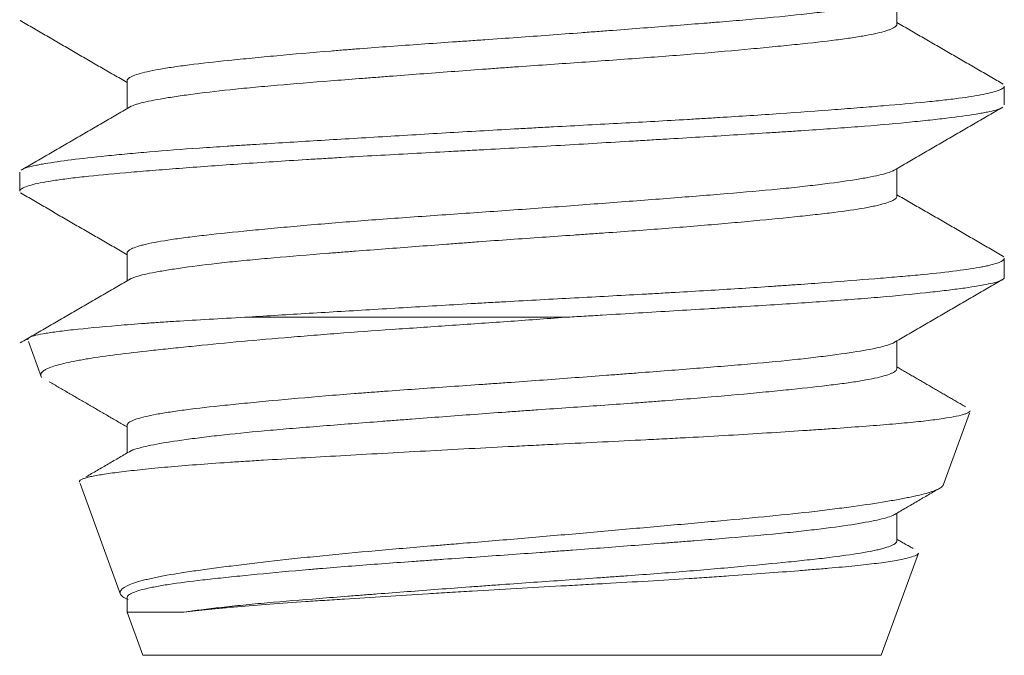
# Model space of a CAD drawing. Header units: millimetres. Extents: x 95 to 901, y 58 to 724.
# Tile 5 of 11: x 758.65 to 762.65, y 434.49 to 437.07. Entities that reach past the tile are written whole.
import ezdxf

# ---------------------------------------------------------------- set-up
doc = ezdxf.new("R2010")
doc.units = ezdxf.units.MM
doc.layers.add('1', color=7, linetype='Continuous', true_color=0xffffff)

msp = doc.modelspace()

# ---------------------------------------------------------------- linework, layer by layer
at = {"layer": '1', "color": 155, "linetype": 'Continuous', "lineweight": 18}
for p, q in [((762.2178, 437.0565), (762.2178, 437.1695)), ((758.6566, 437.072), (758.6613, 437.0683)), ((759.0898, 436.8265), (759.0898, 436.7134)), ((762.6538, 436.7281), (762.6538, 436.8045)), ((758.6538, 436.4549), (758.6538, 436.3784)), ((762.2178, 436.3568), (762.2178, 436.4696)), ((759.0898, 436.1261), (759.0898, 436.0135)), ((762.6505, 436.1115), (762.6458, 436.1149)), ((762.6538, 436.0282), (762.6538, 436.1049)), ((759.5683, 435.8652), (760.8702, 435.8652)), ((758.6895, 435.767), (758.7428, 435.6206)), ((762.2178, 435.6564), (762.2178, 435.7695)), ((762.4042, 435.1794), (762.512, 435.4758)), ((759.0898, 435.4266), (759.0898, 435.3135)), ((758.8998, 435.1892), (759.0639, 434.7384)), ((762.2178, 434.9568), (762.2178, 435.0695)), ((762.1538, 434.4915), (762.3046, 434.906)), ((759.0898, 434.7262), (759.0898, 434.6673)), ((759.0898, 434.6673), (759.1538, 434.4915)), ((759.0898, 434.6673), (759.321, 434.6673)), ((762.1538, 434.4915), (759.1538, 434.4915))]:
    msp.add_line(p, q, dxfattribs=at)
for points, knots in [([(762.2067, 437.1631), (762.2008, 437.1596), (762.1924, 437.1562), (762.1723, 437.1497), (762.1612, 437.1467), (762.1418, 437.1422), (762.1348, 437.1406), (762.1201, 437.1376), (762.1123, 437.136), (762.0713, 437.1283), (762.0321, 437.122), (761.9636, 437.1124), (761.9392, 437.1092), (761.9001, 437.1043), (761.8866, 437.1027), (761.8591, 437.0995), (761.8449, 437.0979), (761.7728, 437.0899), (761.7102, 437.0838), (761.6089, 437.0747), (761.5739, 437.0717), (761.5195, 437.0672), (761.501, 437.0656), (761.4636, 437.0626), (761.4447, 437.0611), (761.3495, 437.0535), (761.2704, 437.0474), (761.1475, 437.0379), (761.1059, 437.0347), (761.0423, 437.0299), (761.0209, 437.0283), (760.9779, 437.025), (760.9564, 437.0234), (760.8486, 437.0153), (760.7619, 437.0088), (760.6312, 436.9994), (760.5875, 436.9964), (760.5218, 436.9918), (760.4998, 436.9903), (760.456, 436.9872), (760.4342, 436.9857), (760.3259, 436.9782), (760.2413, 436.9723), (760.1173, 436.9632), (760.0765, 436.9601), (760.016, 436.9554), (759.9959, 436.9539), (759.9561, 436.9507), (759.9365, 436.9491), (759.8398, 436.9412), (759.7667, 436.9347), (759.6633, 436.9251), (759.6299, 436.9219), (759.5652, 436.9156), (759.5338, 436.9124), (759.4446, 436.9031), (759.3911, 436.8972), (759.3197, 436.8882), (759.2974, 436.8852), (759.2558, 436.8791), (759.2365, 436.876), (759.1841, 436.8666), (759.1563, 436.8603), (759.1249, 436.8507), (759.1119, 436.8458), (759.1029, 436.8409), (759.0978, 436.8377), (759.0957, 436.8361), (759.0912, 436.8317), (759.0898, 436.8289), (759.0898, 436.8262)], [0, 0, 0, 0, 0.031986, 0.031986, 0.059751, 0.059751, 0.073634, 0.073634, 0.087517, 0.087517, 0.143048, 0.143048, 0.170813, 0.170813, 0.184696, 0.184696, 0.198578, 0.198578, 0.254109, 0.254109, 0.281875, 0.281875, 0.295757, 0.295757, 0.30964, 0.30964, 0.365171, 0.365171, 0.392936, 0.392936, 0.406819, 0.406819, 0.420702, 0.420702, 0.476233, 0.476233, 0.503998, 0.503998, 0.517881, 0.517881, 0.531764, 0.531764, 0.587295, 0.587295, 0.61506, 0.61506, 0.628943, 0.628943, 0.642825, 0.642825, 0.698356, 0.698356, 0.726122, 0.726122, 0.753887, 0.753887, 0.809418, 0.809418, 0.837183, 0.837183, 0.864949, 0.864949, 0.92048, 0.92048, 0.948245, 0.962128, 0.962128, 0.976011, 0.976011, 1, 1, 1, 1]), ([(759.1035, 436.7214), (759.106, 436.7227), (759.1121, 436.7254), (759.1198, 436.7282), (759.1289, 436.7312), (759.1339, 436.7327), (759.161, 436.7402), (759.1894, 436.7461), (759.2417, 436.7553), (759.2704, 436.76), (759.3027, 436.7647), (759.3252, 436.7679), (759.3368, 436.7695), (759.3966, 436.7775), (759.4499, 436.7838), (759.5377, 436.7932), (759.5683, 436.7962), (759.6162, 436.8008), (759.6325, 436.8023), (759.6658, 436.8053), (759.6828, 436.8068), (759.7689, 436.8143), (759.8413, 436.8202), (759.9551, 436.8292), (760.0132, 436.8337), (760.0734, 436.8384), (760.1139, 436.8415), (760.1344, 436.8431), (760.2375, 436.8509), (760.3211, 436.8573), (760.4484, 436.8668), (760.5125, 436.8716), (760.5772, 436.8764), (760.6206, 436.8795), (760.6423, 436.8811), (760.7512, 436.8888), (760.8371, 436.8947), (761.0065, 436.9065), (761.09, 436.9124), (761.2544, 436.9245), (761.3332, 436.9307), (761.4837, 436.9432), (761.5556, 436.9495), (761.6409, 436.9575), (761.6577, 436.9591), (761.6906, 436.9623), (761.7067, 436.9639), (761.7539, 436.9685), (761.7841, 436.9716), (761.8707, 436.9806), (761.9231, 436.9865), (761.9818, 436.994), (761.9932, 436.9955), (762.0151, 436.9985), (762.0257, 437), (762.056, 437.0045), (762.0745, 437.0076), (762.1253, 437.0167), (762.1526, 437.023), (762.1784, 437.031), (762.1831, 437.0326), (762.1916, 437.0358), (762.1954, 437.0374), (762.2055, 437.0422), (762.2104, 437.0454), (762.2164, 437.0514), (762.2178, 437.0543), (762.2178, 437.0571)], [0, 0, 0, 0, 0.012104, 0.025858, 0.025858, 0.039613, 0.039613, 0.09463, 0.09463, 0.122139, 0.135893, 0.135893, 0.149648, 0.149648, 0.204665, 0.204665, 0.232174, 0.232174, 0.245929, 0.245929, 0.259683, 0.259683, 0.314701, 0.314701, 0.34221, 0.355964, 0.355964, 0.369718, 0.369718, 0.424736, 0.424736, 0.452245, 0.465999, 0.465999, 0.479754, 0.479754, 0.534771, 0.534771, 0.589789, 0.589789, 0.644806, 0.644806, 0.699824, 0.699824, 0.713578, 0.713578, 0.727333, 0.727333, 0.754842, 0.754842, 0.809859, 0.809859, 0.823614, 0.823614, 0.837368, 0.837368, 0.864877, 0.864877, 0.919894, 0.919894, 0.933649, 0.933649, 0.947403, 0.947403, 0.974912, 0.974912, 1, 1, 1, 1]), ([(758.6655, 436.467), (758.6709, 436.4696), (758.678, 436.4722), (758.6954, 436.4773), (758.7054, 436.4797), (758.723, 436.4835), (758.7293, 436.4847), (758.7426, 436.4873), (758.7497, 436.4885), (758.787, 436.4949), (758.8586, 436.5052), (758.9532, 436.5159), (759.0198, 436.5228), (759.0335, 436.5241), (759.0616, 436.5269), (759.1046, 436.531), (759.1502, 436.535), (759.2449, 436.543), (759.3125, 436.548), (759.4207, 436.5556), (759.4579, 436.5581), (759.5155, 436.5618), (759.535, 436.5631), (759.5743, 436.5656), (759.5942, 436.5668), (759.6942, 436.5731), (759.777, 436.5782), (759.9479, 436.5885), (760.0361, 436.5938), (760.1726, 436.602), (760.2183, 436.6048), (760.31, 436.6102), (760.356, 436.613), (760.4945, 436.6211), (760.5875, 436.6265), (760.7045, 436.633), (760.7279, 436.6343), (760.7748, 436.6368), (760.7984, 436.6381), (760.8688, 436.6419), (760.9154, 436.6444), (761.0538, 436.6518), (761.1446, 436.6567), (761.2783, 436.6642), (761.3225, 436.6667), (761.3882, 436.6706), (761.41, 436.6719), (761.4534, 436.6745), (761.475, 436.6758), (761.5816, 436.6824), (761.7448, 436.6931), (761.8939, 436.704), (762.0002, 436.7121), (762.0348, 436.7147), (762.1012, 436.72), (762.1331, 436.7225), (762.2248, 436.7301), (762.2808, 436.735), (762.3569, 436.7425), (762.381, 436.745), (762.4152, 436.7488), (762.4263, 436.7501), (762.4476, 436.7527), (762.4578, 436.754), (762.5072, 436.7604), (762.5404, 436.7657), (762.5945, 436.7764), (762.6154, 436.7818), (762.6335, 436.7887), (762.6367, 436.7901), (762.6423, 436.7928), (762.6495, 436.7969), (762.6529, 436.8009), (762.6537, 436.8041), (762.6538, 436.8046), (762.6538, 436.8052)], [0, 0, 0, 0, 0.024408, 0.024408, 0.047522, 0.047522, 0.059079, 0.059079, 0.070636, 0.070636, 0.116864, 0.163092, 0.163092, 0.174649, 0.174649, 0.186206, 0.20932, 0.20932, 0.255547, 0.255547, 0.278661, 0.278661, 0.290218, 0.290218, 0.301775, 0.301775, 0.348003, 0.348003, 0.394231, 0.394231, 0.417345, 0.417345, 0.440459, 0.440459, 0.486686, 0.486686, 0.498243, 0.498243, 0.5098, 0.5098, 0.532914, 0.532914, 0.579142, 0.579142, 0.602256, 0.602256, 0.613813, 0.613813, 0.62537, 0.62537, 0.671598, 0.717825, 0.717825, 0.740939, 0.740939, 0.764053, 0.764053, 0.810281, 0.810281, 0.833395, 0.833395, 0.844952, 0.844952, 0.856509, 0.856509, 0.902737, 0.902737, 0.948964, 0.948964, 0.960521, 0.960521, 0.972078, 0.995192, 0.995192, 1, 1, 1, 1]), ([(762.642, 436.716), (762.6363, 436.7132), (762.6286, 436.7104), (762.6095, 436.705), (762.5983, 436.7023), (762.5786, 436.6983), (762.5715, 436.6969), (762.5564, 436.6942), (762.5485, 436.6928), (762.5065, 436.6859), (762.4661, 436.6803), (762.3953, 436.6718), (762.37, 436.6689), (762.3295, 436.6645), (762.3156, 436.663), (762.2869, 436.6601), (762.272, 436.6586), (762.1962, 436.6512), (762.13, 436.6454), (761.9873, 436.6343), (761.9106, 436.6289), (761.8081, 436.6222), (761.7872, 436.6208), (761.745, 436.6181), (761.6811, 436.614), (761.6154, 436.61), (761.4816, 436.6018), (761.3892, 436.5962), (761.2697, 436.589), (761.2456, 436.5876), (761.197, 436.5846), (761.1724, 436.5832), (761.0987, 436.5788), (761.0493, 436.5758), (760.9008, 436.567), (760.801, 436.5611), (760.6502, 436.5526), (760.5997, 436.5498), (760.5237, 436.5456), (760.4983, 436.5443), (760.4478, 436.5416), (760.4227, 436.5402), (760.2975, 436.5335), (760.1992, 436.5282), (760.0545, 436.5202), (760.0067, 436.5175), (759.9357, 436.5133), (759.9121, 436.5119), (759.8652, 436.5091), (759.8419, 436.5077), (759.7267, 436.5006), (759.5509, 436.4891), (759.3915, 436.4773), (759.2972, 436.4701), (759.2786, 436.4686), (759.2423, 436.4658), (759.2245, 436.4644), (759.1722, 436.4602), (759.1389, 436.4575), (759.0435, 436.4494), (758.9858, 436.4441), (758.9213, 436.4373), (758.9088, 436.436), (758.8845, 436.4332), (758.8728, 436.4318), (758.8391, 436.4277), (758.8184, 436.4249), (758.7619, 436.4164), (758.7314, 436.4107), (758.6965, 436.4019), (758.6866, 436.399), (758.6746, 436.3945), (758.6711, 436.393), (758.6651, 436.3901), (758.6625, 436.3886), (758.6561, 436.384), (758.6538, 436.3809), (758.6538, 436.3779)], [0, 0, 0, 0, 0.025927, 0.025927, 0.050858, 0.050858, 0.063323, 0.063323, 0.075788, 0.075788, 0.125648, 0.125648, 0.150578, 0.150578, 0.163043, 0.163043, 0.175509, 0.175509, 0.225369, 0.225369, 0.275229, 0.275229, 0.287694, 0.287694, 0.30016, 0.32509, 0.32509, 0.37495, 0.37495, 0.387415, 0.387415, 0.39988, 0.39988, 0.424811, 0.424811, 0.474671, 0.474671, 0.499601, 0.499601, 0.512066, 0.512066, 0.524531, 0.524531, 0.574392, 0.574392, 0.599322, 0.599322, 0.611787, 0.611787, 0.624252, 0.624252, 0.674112, 0.723973, 0.723973, 0.736438, 0.736438, 0.748903, 0.748903, 0.773833, 0.773833, 0.823694, 0.823694, 0.836159, 0.836159, 0.848624, 0.848624, 0.873554, 0.873554, 0.923414, 0.923414, 0.948345, 0.948345, 0.96081, 0.96081, 0.973275, 0.973275, 1, 1, 1, 1]), ([(762.204, 436.4616), (762.2035, 436.4613), (762.2031, 436.4611), (762.1903, 436.4548), (762.1709, 436.4489), (762.1314, 436.4398), (762.1091, 436.4352), (762.0828, 436.4306), (762.0644, 436.4274), (762.0547, 436.4258), (762.0043, 436.4179), (761.9579, 436.4115), (761.8797, 436.4019), (761.8384, 436.397), (761.7937, 436.3923), (761.7632, 436.3891), (761.7476, 436.3876), (761.6677, 436.3798), (761.5995, 436.3738), (761.4912, 436.3648), (761.4541, 436.3618), (761.3778, 436.3557), (761.3385, 436.3527), (761.2179, 436.3433), (761.1356, 436.337), (760.9673, 436.3242), (760.8812, 436.3177), (760.7054, 436.3047), (760.618, 436.2985), (760.4445, 436.2864), (760.3582, 436.2805), (760.2298, 436.2714), (760.1877, 436.2684), (760.105, 436.2623), (760.0645, 436.2592), (759.9449, 436.2499), (759.8682, 436.2436), (759.776, 436.2355), (759.7579, 436.2338), (759.7223, 436.2306), (759.7048, 436.229), (759.6532, 436.2242), (759.6201, 436.221), (759.5246, 436.2115), (759.4658, 436.2055), (759.3987, 436.1979), (759.3857, 436.1964), (759.3605, 436.1933), (759.3483, 436.1918), (759.3129, 436.1873), (759.291, 436.1843), (759.23, 436.1752), (759.1958, 436.169), (759.1614, 436.161), (759.1549, 436.1594), (759.1429, 436.1561), (759.1374, 436.1545), (759.1222, 436.1497), (759.1139, 436.1465), (759.0957, 436.1375), (759.0898, 436.1317), (759.0898, 436.1261)], [0, 0, 0, 0, 0.00223, 0.00223, 0.057984, 0.057984, 0.085861, 0.099799, 0.099799, 0.113738, 0.113738, 0.169492, 0.169492, 0.197368, 0.211307, 0.211307, 0.225245, 0.225245, 0.280999, 0.280999, 0.308876, 0.308876, 0.336753, 0.336753, 0.392507, 0.392507, 0.44826, 0.44826, 0.504014, 0.504014, 0.559768, 0.559768, 0.587645, 0.587645, 0.615522, 0.615522, 0.671276, 0.671276, 0.685214, 0.685214, 0.699153, 0.699153, 0.727029, 0.727029, 0.782783, 0.782783, 0.796722, 0.796722, 0.81066, 0.81066, 0.838537, 0.838537, 0.894291, 0.894291, 0.908229, 0.908229, 0.922168, 0.922168, 0.950045, 0.950045, 1, 1, 1, 1]), ([(759.1, 436.0194), (759.1075, 436.024), (759.1193, 436.0285), (759.1556, 436.0389), (759.183, 436.0449), (759.226, 436.0526), (759.2351, 436.0542), (759.2539, 436.0573), (759.2637, 436.0588), (759.2941, 436.0635), (759.3159, 436.0667), (759.3858, 436.0761), (759.4382, 436.0825), (759.5113, 436.0904), (759.5263, 436.092), (759.5569, 436.0951), (759.5724, 436.0966), (759.6198, 436.1012), (759.6525, 436.1041), (759.7539, 436.1131), (759.8257, 436.1189), (759.9209, 436.1265), (759.9402, 436.128), (759.9792, 436.1311), (759.9988, 436.1326), (760.0581, 436.1372), (760.0981, 436.1403), (760.2199, 436.1496), (760.3032, 436.1559), (760.4101, 436.164), (760.4316, 436.1656), (760.4748, 436.1688), (760.4963, 436.1704), (760.5609, 436.1752), (760.604, 436.1783), (760.733, 436.1875), (760.8188, 436.1934), (760.9258, 436.2009), (760.9472, 436.2024), (760.9899, 436.2053), (761.011, 436.2068), (761.074, 436.2113), (761.1154, 436.2143), (761.2376, 436.2233), (761.3165, 436.2294), (761.431, 436.2388), (761.4687, 436.242), (761.5414, 436.2483), (761.5765, 436.2515), (761.6786, 436.261), (761.7421, 436.2673), (761.8156, 436.2749), (761.83, 436.2764), (761.8583, 436.2794), (761.8721, 436.2809), (761.9122, 436.2854), (761.9373, 436.2884), (762.0082, 436.2973), (762.0494, 436.3032), (762.0931, 436.3109), (762.1014, 436.3124), (762.1173, 436.3156), (762.1249, 436.3171), (762.1462, 436.3218), (762.1585, 436.325), (762.1905, 436.3345), (762.2048, 436.3409), (762.214, 436.3488), (762.2154, 436.3504), (762.2172, 436.3536), (762.2177, 436.3551), (762.2178, 436.3568), (762.2178, 436.3568), (762.2178, 436.3569)], [0, 0, 0, 0, 0.042013, 0.042013, 0.096718, 0.096718, 0.110394, 0.110394, 0.12407, 0.12407, 0.151422, 0.151422, 0.206127, 0.206127, 0.219803, 0.219803, 0.233479, 0.233479, 0.260832, 0.260832, 0.315536, 0.315536, 0.329212, 0.329212, 0.342888, 0.342888, 0.370241, 0.370241, 0.424945, 0.424945, 0.438621, 0.438621, 0.452298, 0.452298, 0.47965, 0.47965, 0.534354, 0.534354, 0.548031, 0.548031, 0.561707, 0.561707, 0.589059, 0.589059, 0.643764, 0.643764, 0.671116, 0.671116, 0.698468, 0.698468, 0.753173, 0.753173, 0.766849, 0.766849, 0.780525, 0.780525, 0.807877, 0.807877, 0.862582, 0.862582, 0.876258, 0.876258, 0.889934, 0.889934, 0.917287, 0.917287, 0.971991, 0.971991, 0.985667, 0.985667, 0.999344, 0.999344, 1, 1, 1, 1]), ([(759.5683, 435.8652), (759.6465, 435.8702), (759.7281, 435.8752), (759.8559, 435.883), (759.8996, 435.8856), (759.9873, 435.8909), (760.0315, 435.8935), (760.1654, 435.9016), (760.2561, 435.907), (760.3944, 435.9152), (760.4409, 435.918), (760.5112, 435.922), (760.5348, 435.9234), (760.5818, 435.9261), (760.6053, 435.9274), (760.7224, 435.934), (760.8154, 435.939), (761, 435.9489), (761.0916, 435.9538), (761.2053, 435.9601), (761.2279, 435.9614), (761.2728, 435.9639), (761.3395, 435.9677), (761.4047, 435.9716), (761.5329, 435.9793), (761.6155, 435.9846), (761.7153, 435.9913), (761.7351, 435.9927), (761.7743, 435.9954), (761.7937, 435.9968), (761.8514, 436.0009), (761.8886, 436.0036), (761.9968, 436.0117), (762.0644, 436.017), (762.1588, 436.0246), (762.1892, 436.0272), (762.2329, 436.0309), (762.2472, 436.0322), (762.2752, 436.0347), (762.289, 436.0359), (762.3556, 436.0422), (762.4501, 436.0522), (762.5214, 436.0626), (762.5585, 436.0693), (762.5655, 436.0706), (762.5789, 436.0733), (762.5851, 436.0747), (762.6026, 436.0788), (762.6127, 436.0815), (762.6379, 436.0897), (762.6482, 436.0951), (762.6532, 436.1021), (762.6538, 436.1037), (762.6538, 436.1053)], [0, 0, 0, 0, 0.065342, 0.065342, 0.098014, 0.098014, 0.130685, 0.130685, 0.196027, 0.196027, 0.228698, 0.228698, 0.245034, 0.245034, 0.26137, 0.26137, 0.326712, 0.326712, 0.392054, 0.392054, 0.40839, 0.40839, 0.424726, 0.457397, 0.457397, 0.522739, 0.522739, 0.539075, 0.539075, 0.55541, 0.55541, 0.588082, 0.588082, 0.653424, 0.653424, 0.686095, 0.686095, 0.702431, 0.702431, 0.718766, 0.718766, 0.784109, 0.849451, 0.849451, 0.865787, 0.865787, 0.882122, 0.882122, 0.914794, 0.914794, 0.980136, 0.980136, 1, 1, 1, 1]), ([(762.6538, 436.0278), (762.6538, 436.0268), (762.6535, 436.0259), (762.6524, 436.0235), (762.6513, 436.0222), (762.6481, 436.0194), (762.646, 436.0181), (762.6331, 436.0113), (762.6152, 436.006), (762.565, 435.9953), (762.5327, 435.9899), (762.4829, 435.9829), (762.4724, 435.9814), (762.4507, 435.9786), (762.4169, 435.9743), (762.3796, 435.97), (762.3002, 435.9613), (762.2411, 435.9554), (762.1592, 435.9481), (762.1425, 435.9467), (762.1081, 435.9438), (762.0905, 435.9424), (762.0369, 435.9381), (762, 435.9353), (761.8859, 435.9272), (761.8053, 435.9219), (761.6776, 435.9138), (761.6339, 435.9111), (761.5667, 435.907), (761.5439, 435.9056), (761.4982, 435.9028), (761.4752, 435.9014), (761.3596, 435.8944), (761.2648, 435.8887), (761.1193, 435.88), (761.0703, 435.8771), (760.9958, 435.8726), (760.9709, 435.8711), (760.9207, 435.8682), (760.8954, 435.8667), (760.8702, 435.8652)], [0, 0, 0, 0, 0.017783, 0.017783, 0.043631, 0.043631, 0.069479, 0.069479, 0.17287, 0.17287, 0.276261, 0.276261, 0.302109, 0.302109, 0.327957, 0.379653, 0.379653, 0.483044, 0.483044, 0.508892, 0.508892, 0.534739, 0.534739, 0.586435, 0.586435, 0.689826, 0.689826, 0.741522, 0.741522, 0.76737, 0.76737, 0.793218, 0.793218, 0.896609, 0.896609, 0.948304, 0.948304, 0.974152, 0.974152, 1, 1, 1, 1]), ([(759.5683, 435.8652), (759.4683, 435.8599), (759.3748, 435.8547), (759.2663, 435.8478), (759.2451, 435.8464), (759.2034, 435.8436), (759.1831, 435.8421), (759.124, 435.8378), (759.087, 435.8349), (758.9827, 435.8262), (758.9223, 435.8204), (758.8583, 435.8133), (758.8461, 435.8118), (758.8231, 435.809), (758.8122, 435.8076), (758.7817, 435.8035), (758.7641, 435.8008), (758.7191, 435.7927), (758.6996, 435.7874), (758.6874, 435.7794), (758.6859, 435.7769), (758.6868, 435.7743)], [0, 0, 0, 0, 0.183217, 0.183217, 0.229022, 0.229022, 0.274826, 0.274826, 0.366435, 0.366435, 0.549652, 0.549652, 0.595456, 0.595456, 0.641261, 0.641261, 0.732869, 0.732869, 0.916086, 0.916086, 1, 1, 1, 1]), ([(758.7401, 435.6279), (758.7383, 435.6331), (758.7401, 435.6384), (758.7475, 435.6454), (758.7495, 435.6469), (758.7539, 435.6499), (758.7615, 435.6545), (758.7718, 435.6591), (758.7959, 435.6681), (758.8165, 435.674), (758.8546, 435.6827), (758.8754, 435.687), (758.8988, 435.6913), (758.915, 435.6942), (758.9235, 435.6956), (758.9668, 435.7027), (759.0056, 435.7082), (759.091, 435.7191), (759.1376, 435.7245), (759.2134, 435.7328), (759.2396, 435.7356), (759.2805, 435.7399), (759.2944, 435.7414), (759.3224, 435.7443), (759.3935, 435.7516), (759.5294, 435.7649), (759.6613, 435.7766), (759.7474, 435.7838), (759.7648, 435.7853), (759.7999, 435.7881), (759.8177, 435.7896), (759.8712, 435.7939), (759.9073, 435.7967), (760.0166, 435.805), (760.1651, 435.8158), (760.3191, 435.8264), (760.4367, 435.8344), (760.4763, 435.8371), (760.5552, 435.8426), (760.5947, 435.8453), (760.7129, 435.8537), (760.7916, 435.8594), (760.8702, 435.8652)], [0, 0, 0, 0, 0.06394, 0.06394, 0.081941, 0.081941, 0.099942, 0.135945, 0.135945, 0.207949, 0.207949, 0.243952, 0.261953, 0.261953, 0.279954, 0.279954, 0.351959, 0.351959, 0.423963, 0.423963, 0.459965, 0.459965, 0.477967, 0.477967, 0.495968, 0.567972, 0.639977, 0.639977, 0.657978, 0.657978, 0.675979, 0.675979, 0.711982, 0.711982, 0.783986, 0.855991, 0.855991, 0.891993, 0.891993, 0.927995, 0.927995, 1, 1, 1, 1]), ([(762.2078, 435.7637), (762.2009, 435.7595), (762.1904, 435.7553), (762.1663, 435.7481), (762.1543, 435.745), (762.1271, 435.7389), (762.1118, 435.7358), (762.0611, 435.7266), (762.0207, 435.7203), (761.9501, 435.7106), (761.9248, 435.7074), (761.8716, 435.7009), (761.8437, 435.6977), (761.7561, 435.6882), (761.6926, 435.6821), (761.5894, 435.673), (761.5535, 435.67), (761.4803, 435.6639), (761.4428, 435.6609), (761.3282, 435.6518), (761.2485, 435.6457), (761.145, 435.6377), (761.1241, 435.6361), (761.0818, 435.6329), (761.0606, 435.6313), (760.9968, 435.6264), (760.954, 435.6232), (760.8251, 435.6135), (760.7383, 435.6071), (760.6287, 435.5993), (760.6068, 435.5977), (760.5627, 435.5946), (760.5407, 435.5931), (760.475, 435.5885), (760.4317, 435.5855), (760.3028, 435.5766), (760.2185, 435.5706), (760.1151, 435.563), (760.0946, 435.5614), (760.0536, 435.5583), (760.0333, 435.5568), (759.9732, 435.5521), (759.9341, 435.5489), (759.8197, 435.5394), (759.7473, 435.533), (759.6617, 435.5249), (759.6448, 435.5233), (759.6116, 435.5201), (759.5952, 435.5185), (759.5473, 435.5138), (759.5168, 435.5107), (759.4296, 435.5015), (759.3772, 435.4956), (759.3188, 435.488), (759.3075, 435.4865), (759.2856, 435.4835), (759.2751, 435.4819), (759.2447, 435.4773), (759.2263, 435.4742), (759.1761, 435.4649), (759.1495, 435.4586), (759.1249, 435.4505), (759.1204, 435.4489), (759.1123, 435.4456), (759.1087, 435.444), (759.0994, 435.4391), (759.095, 435.4359), (759.0907, 435.4305), (759.0898, 435.4283), (759.0898, 435.4262)], [0, 0, 0, 0, 0.039007, 0.039007, 0.066711, 0.066711, 0.094415, 0.094415, 0.149823, 0.149823, 0.177527, 0.177527, 0.20523, 0.20523, 0.260638, 0.260638, 0.288342, 0.288342, 0.316046, 0.316046, 0.371454, 0.371454, 0.385306, 0.385306, 0.399158, 0.399158, 0.426862, 0.426862, 0.48227, 0.48227, 0.496121, 0.496121, 0.509973, 0.509973, 0.537677, 0.537677, 0.593085, 0.593085, 0.606937, 0.606937, 0.620789, 0.620789, 0.648493, 0.648493, 0.703901, 0.703901, 0.717753, 0.717753, 0.731605, 0.731605, 0.759309, 0.759309, 0.814716, 0.814716, 0.828568, 0.828568, 0.84242, 0.84242, 0.870124, 0.870124, 0.925532, 0.925532, 0.939384, 0.939384, 0.953236, 0.953236, 0.98094, 0.98094, 1, 1, 1, 1]), ([(759.1013, 435.3201), (759.1081, 435.324), (759.118, 435.3279), (759.1408, 435.3347), (759.1525, 435.3378), (759.1792, 435.3438), (759.1942, 435.3468), (759.244, 435.356), (759.2836, 435.3622), (759.3412, 435.3701), (759.3531, 435.3717), (759.3778, 435.3749), (759.3905, 435.3765), (759.4296, 435.3813), (759.4569, 435.3845), (759.5427, 435.3939), (759.605, 435.3999), (759.6891, 435.4074), (759.7063, 435.4089), (759.7413, 435.4119), (759.7591, 435.4134), (759.813, 435.4178), (759.8498, 435.4208), (759.9623, 435.4298), (760.0405, 435.4358), (760.1421, 435.4436), (760.1626, 435.4452), (760.204, 435.4484), (760.225, 435.45), (760.2879, 435.4548), (760.33, 435.458), (760.4571, 435.4675), (760.5426, 435.4739), (760.6506, 435.4817), (760.6722, 435.4832), (760.7156, 435.4863), (760.7374, 435.4878), (760.8025, 435.4923), (760.8455, 435.4953), (760.9733, 435.5042), (761.0569, 435.51), (761.1595, 435.5175), (761.1799, 435.519), (761.2206, 435.5221), (761.2408, 435.5236), (761.301, 435.5282), (761.3402, 435.5313), (761.4548, 435.5407), (761.5274, 435.547), (761.6306, 435.5565), (761.6641, 435.5597), (761.729, 435.5661), (761.7601, 435.5692), (761.849, 435.5783), (761.9028, 435.5842), (761.975, 435.5931), (761.9977, 435.5961), (762.0296, 435.6006), (762.0398, 435.6021), (762.0594, 435.6052), (762.0687, 435.6067), (762.1134, 435.6143), (762.1423, 435.6205), (762.1757, 435.63), (762.1852, 435.6332), (762.1968, 435.638), (762.2002, 435.6396), (762.2061, 435.6429), (762.2086, 435.6445), (762.2155, 435.6498), (762.2178, 435.6534), (762.2178, 435.657)], [0, 0, 0, 0, 0.035965, 0.035965, 0.063377, 0.063377, 0.090789, 0.090789, 0.145614, 0.145614, 0.15932, 0.15932, 0.173026, 0.173026, 0.200439, 0.200439, 0.255263, 0.255263, 0.268969, 0.268969, 0.282675, 0.282675, 0.310088, 0.310088, 0.364912, 0.364912, 0.378618, 0.378618, 0.392325, 0.392325, 0.419737, 0.419737, 0.474561, 0.474561, 0.488268, 0.488268, 0.501974, 0.501974, 0.529386, 0.529386, 0.584211, 0.584211, 0.597917, 0.597917, 0.611623, 0.611623, 0.639035, 0.639035, 0.69386, 0.69386, 0.721272, 0.721272, 0.748684, 0.748684, 0.803509, 0.803509, 0.830921, 0.830921, 0.844627, 0.844627, 0.858333, 0.858333, 0.913158, 0.913158, 0.94057, 0.94057, 0.954276, 0.954276, 0.967982, 0.967982, 1, 1, 1, 1]), ([(762.5154, 435.485), (762.5144, 435.4824), (762.5113, 435.4798), (762.5028, 435.4755), (762.4989, 435.474), (762.4898, 435.4708), (762.4844, 435.4693), (762.454, 435.4614), (762.4184, 435.4552), (762.3488, 435.4461), (762.3229, 435.4431), (762.2798, 435.4387), (762.2647, 435.4372), (762.2333, 435.4343), (762.217, 435.4328), (762.1327, 435.4256), (762.0561, 435.4199), (761.9491, 435.4123), (761.9271, 435.4108), (761.8819, 435.4077), (761.8587, 435.4061), (761.7879, 435.4014), (761.7392, 435.3982), (761.5884, 435.3888), (761.4819, 435.3826), (761.3411, 435.3749), (761.3125, 435.3734), (761.2552, 435.3704), (761.2264, 435.3689), (761.1395, 435.3645), (761.0225, 435.3586), (760.9032, 435.3528), (760.8128, 435.3484), (760.7826, 435.3469), (760.7218, 435.3439), (760.6912, 435.3423), (760.5397, 435.3346), (760.4202, 435.3282), (760.2437, 435.3185), (760.1853, 435.3153), (760.0694, 435.3089), (760.0128, 435.3058), (759.8475, 435.2965), (759.7429, 435.2905), (759.6193, 435.283), (759.5949, 435.2815), (759.5471, 435.2785), (759.5238, 435.277), (759.4557, 435.2725), (759.4125, 435.2694), (759.3307, 435.2631), (759.292, 435.2599), (759.2375, 435.2551), (759.2198, 435.2534), (759.1857, 435.2502), (759.1693, 435.2485), (759.1221, 435.2436), (759.065, 435.2372), (758.9961, 435.2279), (758.9614, 435.2218), (758.9398, 435.2172), (758.9334, 435.2156), (758.9221, 435.2126), (758.9172, 435.2111), (758.9009, 435.2051), (758.8956, 435.2005), (758.8974, 435.1957)], [0, 0, 0, 0, 0.027602, 0.027602, 0.043539, 0.043539, 0.059476, 0.059476, 0.123223, 0.123223, 0.155097, 0.155097, 0.171033, 0.171033, 0.18697, 0.18697, 0.250717, 0.250717, 0.266654, 0.266654, 0.282591, 0.282591, 0.314464, 0.314464, 0.378211, 0.378211, 0.394148, 0.394148, 0.410085, 0.410085, 0.441958, 0.473832, 0.473832, 0.489769, 0.489769, 0.505705, 0.505705, 0.569452, 0.569452, 0.601326, 0.601326, 0.633199, 0.633199, 0.696947, 0.696947, 0.712883, 0.712883, 0.72882, 0.72882, 0.760694, 0.760694, 0.792567, 0.792567, 0.808504, 0.808504, 0.824441, 0.824441, 0.856314, 0.888188, 0.920061, 0.920061, 0.935998, 0.935998, 0.951935, 0.951935, 1, 1, 1, 1]), ([(759.094, 434.7183), (759.0851, 434.7221), (759.0781, 434.7259), (759.0683, 434.7332), (759.0651, 434.7366), (759.0625, 434.7418), (759.062, 434.7436), (759.0618, 434.7472), (759.062, 434.749), (759.065, 434.758), (759.0815, 434.7725), (759.1206, 434.7867), (759.1524, 434.7955), (759.1591, 434.7972), (759.1733, 434.8007), (759.1955, 434.8059), (759.2205, 434.811), (759.2744, 434.821), (759.3154, 434.8276), (759.3728, 434.8358), (759.3846, 434.8375), (759.4088, 434.8408), (759.4212, 434.8425), (759.4594, 434.8476), (759.4858, 434.851), (759.5677, 434.8613), (759.6261, 434.8683), (759.7192, 434.8788), (759.7511, 434.8823), (759.8169, 434.8893), (759.8509, 434.8928), (759.9543, 434.9032), (760.0964, 434.9166), (760.2469, 434.9294), (760.3437, 434.9375), (760.3632, 434.9391), (760.4022, 434.9424), (760.4607, 434.9472), (760.5194, 434.952), (760.637, 434.9618), (760.7156, 434.9685), (760.8339, 434.9788), (760.8734, 434.9822), (760.9524, 434.9892), (760.9915, 434.9927), (761.1075, 435.003), (761.1834, 435.0097), (761.2947, 435.0196), (761.3315, 435.0229), (761.386, 435.0278), (761.4041, 435.0294), (761.44, 435.0327), (761.4579, 435.0343), (761.5462, 435.0423), (761.6135, 435.0486), (761.7419, 435.0611), (761.803, 435.0674), (761.8897, 435.0772), (761.9179, 435.0805), (761.9719, 435.0872), (761.9978, 435.0906), (762.0721, 435.1006), (762.1172, 435.1073), (762.1783, 435.1172), (762.1975, 435.1204), (762.2338, 435.127), (762.2508, 435.1302), (762.2976, 435.1398), (762.3236, 435.1459), (762.3652, 435.1582), (762.3809, 435.1642), (762.394, 435.1719), (762.3963, 435.1735), (762.4002, 435.1766), (762.4019, 435.1782), (762.4045, 435.1814), (762.4055, 435.183), (762.4061, 435.1847)], [0, 0, 0, 0, 0.024307, 0.024307, 0.045741, 0.045741, 0.056458, 0.056458, 0.067175, 0.067175, 0.110044, 0.152913, 0.152913, 0.16363, 0.16363, 0.174347, 0.195782, 0.195782, 0.23865, 0.23865, 0.249368, 0.249368, 0.260085, 0.260085, 0.281519, 0.281519, 0.324388, 0.324388, 0.345822, 0.345822, 0.367257, 0.367257, 0.410126, 0.452994, 0.452994, 0.463712, 0.463712, 0.474429, 0.495863, 0.495863, 0.538732, 0.538732, 0.560166, 0.560166, 0.581601, 0.581601, 0.624469, 0.624469, 0.645904, 0.645904, 0.656621, 0.656621, 0.667338, 0.667338, 0.710207, 0.710207, 0.753076, 0.753076, 0.77451, 0.77451, 0.795945, 0.795945, 0.838813, 0.838813, 0.860248, 0.860248, 0.881682, 0.881682, 0.924551, 0.924551, 0.96742, 0.96742, 0.978137, 0.978137, 0.988854, 0.988854, 1, 1, 1, 1]), ([(762.2079, 435.0638), (762.2054, 435.0622), (762.2024, 435.0607), (762.1855, 435.0532), (762.1649, 435.0473), (762.1234, 435.0381), (762.1077, 435.0351), (762.0816, 435.0304), (762.0724, 435.0288), (762.0534, 435.0256), (762.0435, 435.024), (761.992, 435.0161), (761.9447, 435.0097), (761.8646, 435.0001), (761.8364, 434.9969), (761.7918, 434.9921), (761.7765, 434.9905), (761.7455, 434.9873), (761.7297, 434.9858), (761.6493, 434.9781), (761.5806, 434.9722), (761.4708, 434.9632), (761.4332, 434.9601), (761.375, 434.9555), (761.3553, 434.954), (761.3157, 434.9509), (761.2958, 434.9493), (761.1955, 434.9416), (761.113, 434.9353), (760.986, 434.9256), (760.9431, 434.9224), (760.8778, 434.9175), (760.8559, 434.9159), (760.8123, 434.9126), (760.7905, 434.911), (760.6814, 434.903), (760.5944, 434.8968), (760.4641, 434.8878), (760.4207, 434.8848), (760.3557, 434.8803), (760.334, 434.8787), (760.2911, 434.8757), (760.2698, 434.8742), (760.1641, 434.8667), (760.0822, 434.8606), (759.9632, 434.8513), (759.9242, 434.8481), (759.8667, 434.8433), (759.8477, 434.8417), (759.8103, 434.8385), (759.7919, 434.8369), (759.7015, 434.8288), (759.6339, 434.8224), (759.5395, 434.813), (759.5092, 434.8099), (759.4656, 434.8053), (759.4513, 434.8037), (759.4237, 434.8007), (759.4102, 434.7992), (759.3451, 434.7916), (759.2993, 434.7857), (759.24, 434.7765), (759.2218, 434.7734), (759.1969, 434.7687), (759.189, 434.7671), (759.1741, 434.764), (759.1672, 434.7624), (759.1346, 434.7544), (759.1157, 434.7479), (759.0981, 434.7383), (759.0941, 434.735), (759.0907, 434.7302), (759.09, 434.7286), (759.0898, 434.7268), (759.0898, 434.7265), (759.0898, 434.7263)], [0, 0, 0, 0, 0.014184, 0.014184, 0.069592, 0.069592, 0.097296, 0.097296, 0.111148, 0.111148, 0.125, 0.125, 0.180408, 0.180408, 0.208112, 0.208112, 0.221964, 0.221964, 0.235816, 0.235816, 0.291223, 0.291223, 0.318927, 0.318927, 0.332779, 0.332779, 0.346631, 0.346631, 0.402039, 0.402039, 0.429743, 0.429743, 0.443595, 0.443595, 0.457447, 0.457447, 0.512855, 0.512855, 0.540559, 0.540559, 0.55441, 0.55441, 0.568262, 0.568262, 0.62367, 0.62367, 0.651374, 0.651374, 0.665226, 0.665226, 0.679078, 0.679078, 0.734486, 0.734486, 0.76219, 0.76219, 0.776042, 0.776042, 0.789894, 0.789894, 0.845301, 0.845301, 0.873005, 0.873005, 0.886857, 0.886857, 0.900709, 0.900709, 0.956117, 0.956117, 0.983821, 0.983821, 0.997673, 0.997673, 1, 1, 1, 1]), ([(759.321, 434.6673), (759.3661, 434.6736), (759.417, 434.68), (759.5018, 434.6894), (759.5315, 434.6926), (759.5783, 434.6972), (759.5943, 434.6987), (759.6266, 434.7018), (759.643, 434.7033), (759.7263, 434.7107), (759.7969, 434.7166), (759.9089, 434.7255), (759.9472, 434.7286), (760.0062, 434.7332), (760.0261, 434.7347), (760.0661, 434.7378), (760.0862, 434.7394), (760.1874, 434.7471), (760.2701, 434.7534), (760.3969, 434.763), (760.4396, 434.7662), (760.5043, 434.771), (760.5261, 434.7726), (760.5694, 434.7758), (760.591, 434.7774), (760.699, 434.7852), (760.7849, 434.7911), (760.9128, 434.8), (760.9553, 434.8029), (761.0188, 434.8074), (761.04, 434.8089), (761.082, 434.8119), (761.1028, 434.8134), (761.206, 434.8209), (761.2856, 434.8269), (761.4006, 434.8362), (761.4383, 434.8394), (761.4936, 434.8442), (761.5119, 434.8458), (761.548, 434.849), (761.5657, 434.8506), (761.6527, 434.8585), (761.7174, 434.8648), (761.8072, 434.874), (761.8359, 434.877), (761.8908, 434.883), (761.9171, 434.886), (761.9909, 434.8949), (762.0336, 434.9009), (762.0883, 434.91), (762.1133, 434.9146), (762.1347, 434.9193), (762.1481, 434.9224), (762.1544, 434.924), (762.1836, 434.932), (762.1997, 434.9384), (762.2134, 434.9479), (762.2163, 434.951), (762.2176, 434.9551), (762.2178, 434.9561), (762.2178, 434.9571)], [0, 0, 0, 0, 0.063873, 0.063873, 0.09581, 0.09581, 0.111778, 0.111778, 0.127747, 0.127747, 0.19162, 0.19162, 0.223556, 0.223556, 0.239525, 0.239525, 0.255493, 0.255493, 0.319366, 0.319366, 0.351303, 0.351303, 0.367271, 0.367271, 0.38324, 0.38324, 0.447113, 0.447113, 0.47905, 0.47905, 0.495018, 0.495018, 0.510986, 0.510986, 0.574859, 0.574859, 0.606796, 0.606796, 0.622764, 0.622764, 0.638733, 0.638733, 0.702606, 0.702606, 0.734543, 0.734543, 0.766479, 0.766479, 0.830353, 0.830353, 0.862289, 0.878258, 0.878258, 0.894226, 0.894226, 0.958099, 0.958099, 0.990036, 0.990036, 1, 1, 1, 1]), ([(762.3049, 434.9066), (762.3046, 434.9058), (762.3041, 434.9051), (762.3028, 434.9034), (762.3001, 434.9008), (762.2955, 434.8982), (762.2839, 434.893), (762.262, 434.886), (762.2271, 434.879), (762.1959, 434.8737), (762.1847, 434.872), (762.1609, 434.8686), (762.1482, 434.8669), (762.1081, 434.8619), (762.0489, 434.8552), (761.9784, 434.8487), (761.921, 434.8437), (761.9011, 434.842), (761.8603, 434.8387), (761.8393, 434.837), (761.7748, 434.8319), (761.7297, 434.8284), (761.6351, 434.8214), (761.5856, 434.8178), (761.5082, 434.8125), (761.4817, 434.8107), (761.4283, 434.8071), (761.4013, 434.8054), (761.3194, 434.8001), (761.2079, 434.7933), (761.0917, 434.7866), (761.0027, 434.7816), (760.9727, 434.7799), (760.9127, 434.7765), (760.8826, 434.7749), (760.7925, 434.7699), (760.7324, 434.7665), (760.6121, 434.7596), (760.5519, 434.756), (760.4616, 434.7506), (760.4313, 434.7488), (760.3715, 434.7451), (760.3419, 434.7433), (760.2538, 434.7378), (760.1386, 434.7307), (760.0278, 434.7236), (759.9463, 434.7184), (759.9194, 434.7166), (759.8667, 434.7132), (759.8409, 434.7115), (759.7651, 434.7064), (759.6684, 434.6996), (759.5802, 434.6927), (759.5173, 434.6874), (759.4969, 434.6856), (759.4577, 434.6819), (759.4388, 434.6801), (759.3845, 434.6746), (759.3513, 434.6709), (759.321, 434.6673)], [0, 0, 0, 0, 0.00975, 0.00975, 0.020632, 0.042396, 0.042396, 0.085923, 0.129451, 0.129451, 0.151214, 0.151214, 0.172978, 0.172978, 0.216506, 0.260033, 0.260033, 0.281797, 0.281797, 0.303561, 0.303561, 0.347088, 0.347088, 0.390615, 0.390615, 0.412379, 0.412379, 0.434143, 0.434143, 0.47767, 0.521198, 0.521198, 0.542962, 0.542962, 0.564725, 0.564725, 0.608253, 0.608253, 0.65178, 0.65178, 0.673544, 0.673544, 0.695308, 0.695308, 0.738835, 0.782363, 0.782363, 0.804126, 0.804126, 0.82589, 0.82589, 0.869418, 0.912945, 0.912945, 0.934709, 0.934709, 0.956473, 0.956473, 1, 1, 1, 1])]:
    msp.add_open_spline(points, degree=3, knots=knots, dxfattribs=at)
for points, degree in [([(758.6558, 437.0715), (758.8728, 436.9456), (759.0898, 436.8195)], 2), ([(762.6498, 436.8126), (762.4337, 436.9378), (762.2178, 437.0634)], 2), ([(759.1072, 436.7235), (758.8836, 436.5934), (758.6597, 436.4636)], 2), ([(762.1999, 436.4592), (762.4236, 436.5893), (762.6476, 436.7192)], 2), ([(758.6564, 436.3711), (758.8731, 436.2455), (759.0898, 436.1195)], 2), ([(762.6516, 436.1115), (762.4346, 436.2374), (762.2178, 436.3634)], 2), ([(759.1043, 436.0219), (758.8802, 435.8916), (758.6561, 435.7616)], 2), ([(762.2037, 435.7613), (762.4275, 435.8914), (762.6514, 436.0213)], 2), ([(762.4959, 435.5018), (762.3567, 435.5825), (762.2178, 435.6633)], 2), ([(758.7739, 435.6031), (758.9319, 435.5115), (759.0898, 435.4196)], 2), ([(759.1051, 435.3223), (758.9231, 435.2166)], 1), ([(762.2033, 435.0611), (762.3862, 435.1674)], 1), ([(762.2829, 434.9256), (762.2178, 434.9634)], 1)]:
    msp.add_open_spline(points, degree=degree, dxfattribs=at)

doc.saveas('drawing.dxf')
